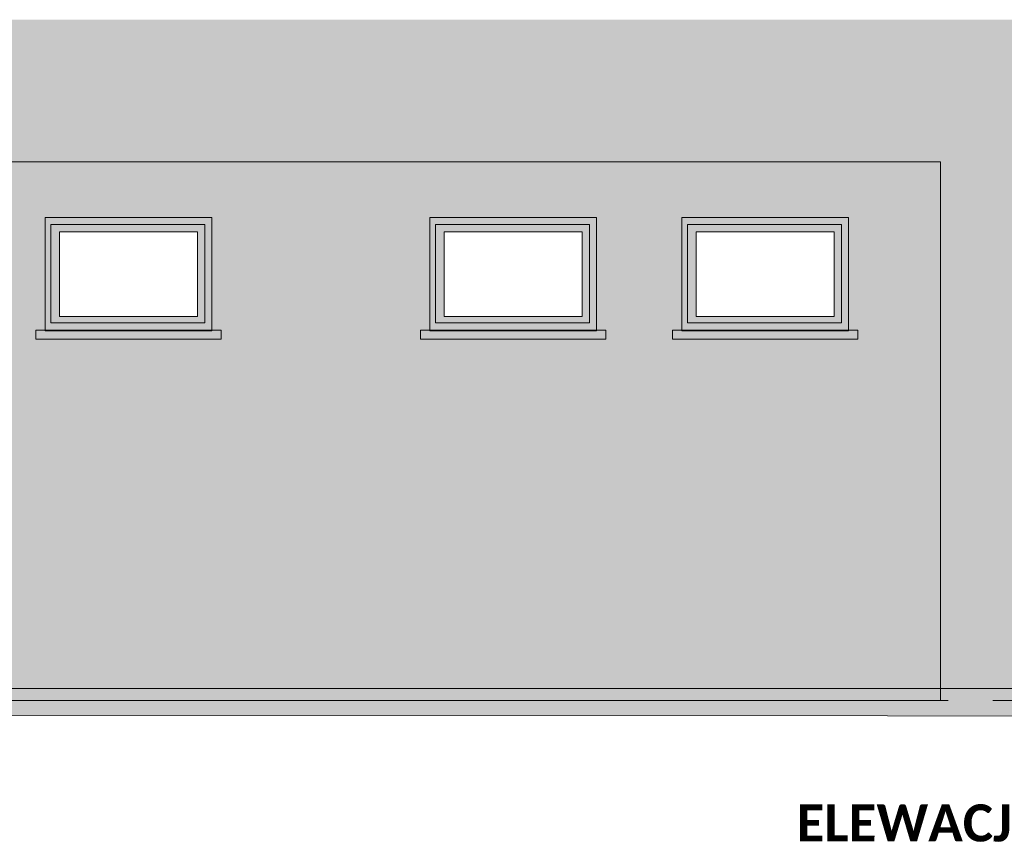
# Model space of a CAD drawing. Header units: millimetres. Extents: x -68772 to 137055, y -73300 to 19650.
# Tile 120 of 212: x 82072 to 87388, y -58656 to -54217. Entities that reach past the tile are written whole.
import ezdxf

# ---------------------------------------------------------------- set-up
doc = ezdxf.new("R2010")
doc.units = ezdxf.units.MM
doc.header["$MEASUREMENT"] = 0
doc.linetypes.add('Przerywana', pattern=[480, 240, -240])
for name, color, linetype, lineweight in [('Nowe_0_Nr_pióra__1', 7, 'Continuous', 18), ('Nowe_220-A Ściany_Nr_pióra__1', 7, 'Continuous', 18), ('Nowe_450-K Stropy_Nr_pióra__1', 7, 'Continuous', 18), ('Nowe_810-G Ogólne_Nr_pióra__1', 7, 'Continuous', 18), ('Nowe_810-G Ogólne_Nr_pióra__26', 13, 'Continuous', 18), ('Nowe_810-G Ogólne_Nr_pióra__61', 255, 'Continuous', 18), ('Nowe_810-G Ogólne_Nr_pióra__9', 254, 'Continuous', 18), ('Nowe_Walls_Nr_pióra__1', 7, 'Continuous', 18), ('TABELKA_Nr_pióra__7', 7, 'Continuous', 5), ('Walls_Nr_pióra__1', 7, 'Continuous', 18)]:
    doc.layers.add(name, color=color, linetype=linetype, lineweight=lineweight)
doc.styles.add('GENERATED_STYLE_5', font='calibrib.ttf')

msp = doc.modelspace()

# ---------------------------------------------------------------- hatches: boundary and pattern name
at = {"layer": 'Nowe_0_Nr_pióra__1', "linetype": 'Continuous', "lineweight": 18}
msp.add_hatch(color=7, dxfattribs=at).paths.add_polyline_path([(91533.8, -57825.8), (91533.8, -57975.8), (62871, -57964.5), (62876.7, -57825.8)])
at = {"layer": 'Nowe_810-G Ogólne_Nr_pióra__1', "linetype": 'Continuous', "lineweight": 18}
h = msp.add_hatch(dxfattribs=at)
h.set_pattern_fill('CEGŁA___WIĄZANIE_POSPOLITE', style=0, pattern_type=2)
h.set_pattern_definition([(0, (0, 0), (0, 67), []), (90, (0, 0), (-201, 0), [67, -67]), (90, (100.5, 67), (-201, 0), [67, -201, 67, -67]), (90, (50.25, 201), (-100.5, 0), [67, -335])])
h.paths.add_polyline_path([(77678.7, -57825.8), (90029, -57825.8), (90029, -57891.9), (77678.7, -57891.9)])
at = {"layer": 'Nowe_810-G Ogólne_Nr_pióra__26', "linetype": 'Continuous', "lineweight": 0}
h = msp.add_hatch(color=25, dxfattribs=at)
h.paths.add_polyline_path([(82209.7, -55896.7), (82209.7, -55283.8), (83109.7, -55283.8), (83109.7, -55896.7)])
h.paths.add_polyline_path([(82287.4, -55819.1), (82287.4, -55361.5), (83032, -55361.5), (83032, -55819.1)], flags=0)
h = msp.add_hatch(color=25, dxfattribs=at)
h.paths.add_polyline_path([(84286.3, -55283.8), (85186.3, -55283.8), (85186.3, -55896.7), (84286.3, -55896.7)])
h.paths.add_polyline_path([(84327.4, -55324.8), (85145.3, -55324.8), (85145.3, -55855.7), (84327.4, -55855.7)], flags=0)
h = msp.add_hatch(color=25, dxfattribs=at)
h.paths.add_polyline_path([(84286.3, -55896.7), (84286.3, -55283.8), (85186.3, -55283.8), (85186.3, -55896.7)])
h.paths.add_polyline_path([(84364, -55819.1), (84364, -55361.5), (85108.6, -55361.5), (85108.6, -55819.1)], flags=0)
h = msp.add_hatch(color=25, dxfattribs=at)
h.paths.add_polyline_path([(85647, -55283.8), (86547, -55283.8), (86547, -55896.7), (85647, -55896.7)])
h.paths.add_polyline_path([(85688.1, -55324.8), (86506, -55324.8), (86506, -55855.7), (85688.1, -55855.7)], flags=0)
h = msp.add_hatch(color=25, dxfattribs=at)
h.paths.add_polyline_path([(85647, -55896.7), (85647, -55283.8), (86547, -55283.8), (86547, -55896.7)])
h.paths.add_polyline_path([(85724.7, -55819.1), (85724.7, -55361.5), (86469.4, -55361.5), (86469.4, -55819.1)], flags=0)
for points in [[(83159.7, -55891.9), (82159.7, -55891.9), (82159.7, -55942), (83159.7, -55942)], [(85236.3, -55891.9), (84236.3, -55891.9), (84236.3, -55942), (85236.3, -55942)], [(86597, -55891.9), (85597, -55891.9), (85597, -55942), (86597, -55942)]]:
    msp.add_hatch(color=25, dxfattribs=at).paths.add_polyline_path(points)
at = {"layer": 'Nowe_810-G Ogólne_Nr_pióra__61', "linetype": 'Continuous', "lineweight": 18}
h = msp.add_hatch(color=255, dxfattribs=at)
h.paths.add_polyline_path([(78278.7, -54983.8), (78278.7, -57891.9), (87042.6, -57891.9), (87042.6, -54983.8), (85647, -54983.8), (85186.3, -54983.8), (84286.3, -54983.8), (83109.7, -54983.8), (82209.7, -54983.8), (81517.8, -54983.8)])
h.paths.add_polyline_path([(82209.7, -55891.9), (82209.7, -55283.8), (83109.7, -55283.8), (83109.7, -55891.9)], flags=0)
h.paths.add_polyline_path([(84286.3, -55891.9), (84286.3, -55283.8), (85186.3, -55283.8), (85186.3, -55891.9)], flags=0)
h.paths.add_polyline_path([(85647, -55283.8), (86547, -55283.8), (86547, -55891.9), (85647, -55891.9)], flags=0)
at = {"layer": 'Nowe_810-G Ogólne_Nr_pióra__9', "linetype": 'Continuous', "lineweight": 18}
msp.add_hatch(color=254, dxfattribs=at).paths.add_polyline_path([(87642.6, -54217.2), (77678.7, -54217.2), (77678.7, -57825.8), (78278.7, -57825.8), (78278.7, -54983.8), (82209.7, -54983.8), (85186.3, -54983.8), (86547, -54983.8), (87042.6, -54983.8), (87042.6, -57825.8), (87642.6, -57825.8)])

# ---------------------------------------------------------------- linework, layer by layer
at = {"layer": 'Nowe_0_Nr_pióra__1', "color": 7, "linetype": 'Continuous', "lineweight": 18, "flags": 128}
msp.add_lwpolyline([(91533.8, -57825.8), (91533.8, -57975.8), (62871, -57964.5), (62876.7, -57825.8)], close=True, dxfattribs=at)
at = {"layer": 'Nowe_220-A Ściany_Nr_pióra__1', "color": 7, "linetype": 'Continuous', "lineweight": 18}
msp.add_line((87042.6, -57825.8), (87042.6, -54983.8), dxfattribs=at)
at = {"layer": 'Nowe_450-K Stropy_Nr_pióra__1', "color": 7, "linetype": 'Continuous', "lineweight": 18}
for p, q in [((62867.7, -57825.8), (90965.5, -57825.8)), ((62876.7, -57825.8), (91533.8, -57825.8))]:
    msp.add_line(p, q, dxfattribs=at)
at = {"layer": 'Nowe_810-G Ogólne_Nr_pióra__1', "color": 7, "linetype": 'Continuous', "lineweight": 18, "flags": 128}
for points in [[(78278.7, -54983.8), (78278.7, -57891.9), (87042.6, -57891.9), (87042.6, -54983.8), (85647, -54983.8), (85186.3, -54983.8), (84286.3, -54983.8), (83109.7, -54983.8), (82209.7, -54983.8), (81517.8, -54983.8)], [(82209.7, -55896.7), (82209.7, -55283.8), (83109.7, -55283.8), (83109.7, -55896.7)], [(82209.7, -55891.9), (82209.7, -55283.8), (83109.7, -55283.8), (83109.7, -55891.9)], [(84286.3, -55896.7), (84286.3, -55283.8), (85186.3, -55283.8), (85186.3, -55896.7)], [(84286.3, -55891.9), (84286.3, -55283.8), (85186.3, -55283.8), (85186.3, -55891.9)], [(85647, -55896.7), (85647, -55283.8), (86547, -55283.8), (86547, -55896.7)], [(85647, -55283.8), (86547, -55283.8), (86547, -55891.9), (85647, -55891.9)], [(82287.4, -55819.1), (82287.4, -55361.5), (83032, -55361.5), (83032, -55819.1)], [(84364, -55819.1), (84364, -55361.5), (85108.6, -55361.5), (85108.6, -55819.1)], [(85724.7, -55819.1), (85724.7, -55361.5), (86469.4, -55361.5), (86469.4, -55819.1)], [(83159.7, -55891.9), (82159.7, -55891.9), (82159.7, -55942), (83159.7, -55942)], [(85236.3, -55891.9), (84236.3, -55891.9), (84236.3, -55942), (85236.3, -55942)], [(86597, -55891.9), (85597, -55891.9), (85597, -55942), (86597, -55942)]]:
    msp.add_lwpolyline(points, close=True, dxfattribs=at)
at = {"layer": 'Nowe_810-G Ogólne_Nr_pióra__1', "color": 7, "linetype": 'Przerywana', "lineweight": 18, "flags": 128}
msp.add_lwpolyline([(77678.7, -57825.8), (90029, -57825.8), (90029, -57891.9), (77678.7, -57891.9)], close=True, dxfattribs=at)
at = {"layer": 'Nowe_Walls_Nr_pióra__1', "color": 7, "linetype": 'Continuous', "lineweight": 18}
for p, q in [((82209.7, -55283.8), (83109.7, -55283.8)), ((82209.7, -55891.9), (82209.7, -55283.8)), ((82239.7, -55323.1), (83072.1, -55323.1)), ((82239.7, -55852.6), (82239.7, -55323.1)), ((83072.1, -55323.1), (83072.1, -55852.6)), ((83109.7, -55283.8), (83109.7, -55891.9)), ((84286.3, -55283.8), (85186.3, -55283.8)), ((84286.3, -55891.9), (84286.3, -55283.8)), ((84316.3, -55323.1), (85148.7, -55323.1)), ((84316.3, -55852.6), (84316.3, -55323.1)), ((85148.7, -55323.1), (85148.7, -55852.6)), ((85186.3, -55283.8), (85186.3, -55891.9)), ((85647, -55283.8), (86547, -55283.8)), ((85647, -55891.9), (85647, -55283.8)), ((85677, -55323.1), (86509.4, -55323.1)), ((85677, -55852.6), (85677, -55323.1)), ((86509.4, -55323.1), (86509.4, -55852.6)), ((86547, -55283.8), (86547, -55891.9)), ((83072.1, -55852.6), (82239.7, -55852.6)), ((85148.7, -55852.6), (84316.3, -55852.6)), ((86509.4, -55852.6), (85677, -55852.6)), ((82209.7, -55891.9), (83109.7, -55891.9)), ((84286.3, -55891.9), (85186.3, -55891.9)), ((85647, -55891.9), (86547, -55891.9)), ((78078.7, -57825.8), (87242.6, -57825.8)), ((87042.6, -57825.8), (87042.6, -57891.9)), ((87042.6, -57891.9), (78278.7, -57891.9)), ((87042.6, -57891.9), (78278.7, -57891.9))]:
    msp.add_line(p, q, dxfattribs=at)
at = {"layer": 'Walls_Nr_pióra__1', "color": 7, "linetype": 'Continuous', "lineweight": 18}
for p, q in [((83109.7, -55283.8), (83109.7, -55852.6)), ((85186.3, -55283.8), (85186.3, -55852.6)), ((86547, -55283.8), (86547, -55852.6))]:
    msp.add_line(p, q, dxfattribs=at)

# ---------------------------------------------------------------- texts
at = {"layer": 'TABELKA_Nr_pióra__7', "color": 7, "linetype": 'Continuous', "lineweight": 5, "insert": (86266.2, -58552.7), "char_height": 200, "attachment_point": 4, "style": 'GENERATED_STYLE_5'}
msp.add_mtext('\\A1;ELEWACJA WSCHODNIA', dxfattribs=at)

doc.saveas('drawing.dxf')
